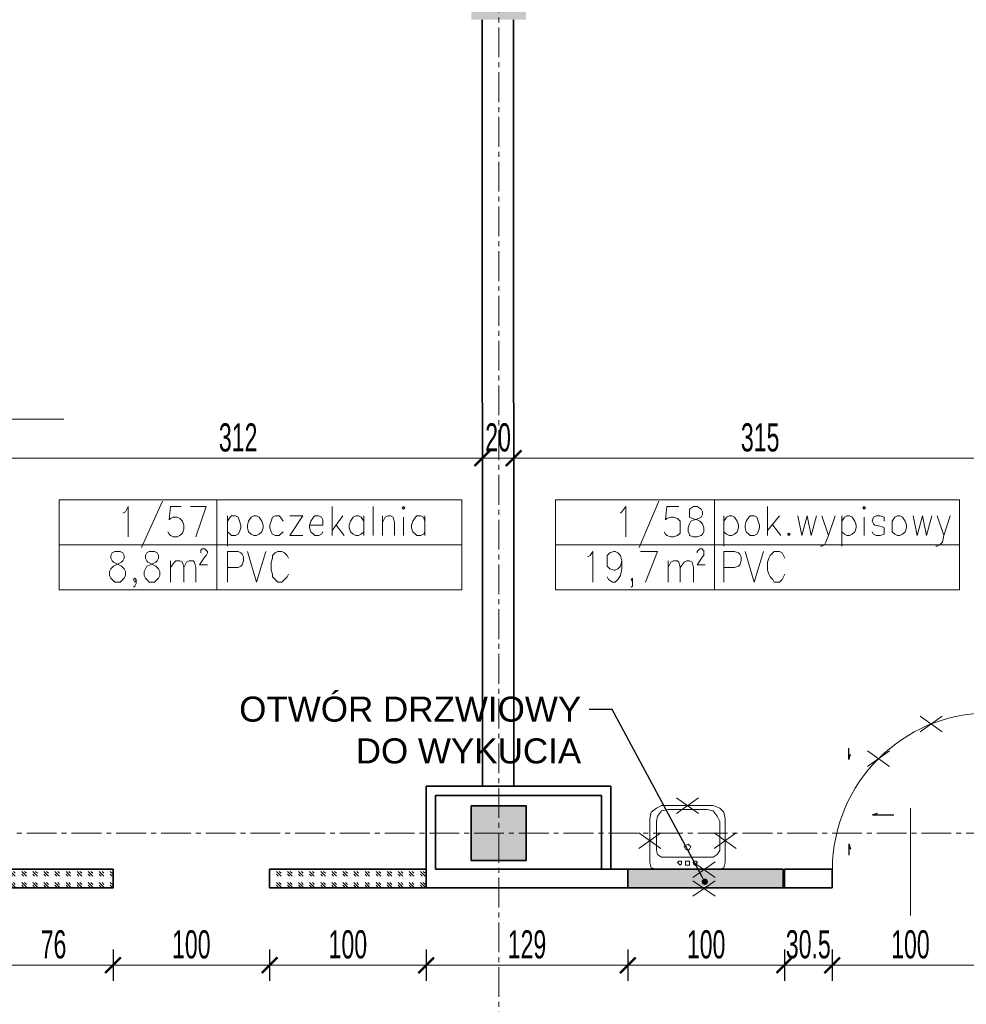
# Model space of a CAD drawing. Header units: millimetres. Extents: x 0 to 12515, y 0 to 27803.
# Tile 42 of 97: x 8078 to 8682, y 22235 to 22863. Entities that reach past the tile are written whole.
import ezdxf
from ezdxf import colors
from ezdxf.entities.mleader import LeaderData, LeaderLine
from ezdxf.math import Vec2, Vec3

# ---------------------------------------------------------------- set-up
doc = ezdxf.new("R2010")
doc.units = ezdxf.units.MM
for name, pattern in [('ACAD_ISO02W100', [15, 12, -3]), ('CACHE2', [4.7625, 3.175, -1.5875]), ('CENTER2', [28.575, 19.05, -3.175, 3.175, -3.175])]:
    doc.linetypes.add(name, pattern=pattern)
for name, color, linetype, lineweight in [('DEMONTARZE', 86, 'Continuous', 18), ('SQ_ISTN.Ściany', 140, 'Continuous', 35), ('SQ_Opis_Koty', 7, 'Continuous', 0), ('SQ_Osie', 220, 'CENTER2', 9), ('SQ_Wyburzenia', 94, 'Continuous', 18), ('SQ_Wymiary', 7, 'Continuous', 5), ('SQ_ZAKRES_OPRACOWANIA', 7, 'ACAD_ISO02W100', 20)]:
    doc.layers.add(name, color=color, linetype=linetype, lineweight=lineweight)
doc.layers.add('PDF _Geometria', color=7, linetype='Continuous')
doc.layers.add('powierzchnie', color=230, linetype='Continuous', lineweight=30, plot=False)
doc.styles.add('ARIAL', font='arial.ttf')
doc.styles.add('SQ_Swis721 LtCn BT', font='swisscl.ttf', dxfattribs={"width": 0.8})
doc.dimstyles.new('SQ_100', dxfattribs={"dimscale": 100, "dimtxt": 0.18, "dimasz": 0.1, "dimexe": 0.1, "dimexo": 0.01, "dimgap": 0.04, "dimtad": 1, "dimrnd": 0.5, "dimdsep": 46, "dimtxsty": 'SQ_Swis721 LtCn BT', "dimblk": 'ARCHTICK', "dimcen": 0.1, "dimdle": 0.1, "dimclrd": 256, "dimclre": 256, "dimclrt": 256, "dimaunit": 1, "dimadec": 0, "dimazin": 0, "dimtfac": 1, "dimtix": 1, "dimtmove": 2, "dimatfit": 3, "dimldrblk": 'ARCHTICK', "dimfxl": 0.1, "dimfxlon": 1, "dimtolj": 1, "dimlwd": -1, "dimarcsym": 0})

# ---------------------------------------------------------------- blocks, each defined once
blk = doc.blocks.new('_Dot')
at = {"color": 0, "linetype": 'ByBlock', "lineweight": -2}
blk.add_line((-0.5, 0), (-1, 0), dxfattribs=at)
at = {"color": 0, "linetype": 'ByBlock', "const_width": 0.5}
blk.add_lwpolyline([(-0.25, 0, 1), (0.25, 0, 1)], format="xyb", close=True, dxfattribs=at)
blk = doc.blocks.new('osie bud A')
at = {"layer": 'SQ_ISTN.Ściany', "lineweight": 5}
h = blk.add_hatch(dxfattribs=at)
h.set_pattern_fill('JIS_STN_1E', color=256, scale=10)
h.set_pattern_definition([(45, (46210.293, 23121.439), (-7.071068, 7.071068), []), (45, (46217.343, 23121.439), (-7.071068, 7.071068), [10, -5])])
h.paths.add_polyline_path([(25436.8, 18313.95), (25471.8, 18313.95), (25471.8, 18278.95), (25436.8, 18278.95)])
h.paths.add_polyline_path([(25436.8, 18613.95), (25471.8, 18613.95), (25471.8, 18578.95), (25436.8, 18578.95)])
h.paths.add_polyline_path([(25436.8, 19153.95), (25471.8, 19153.95), (25471.8, 19118.95), (25436.8, 19118.95)])
h.paths.add_polyline_path([(24776.8, 19153.95), (24811.8, 19153.95), (24811.8, 19118.95), (24776.8, 19118.95)])
h.paths.add_polyline_path([(24116.8, 19153.95), (24151.8, 19153.95), (24151.8, 19118.95), (24116.8, 19118.95)])
h.paths.add_polyline_path([(23456.8, 19153.95), (23491.8, 19153.95), (23491.8, 19118.95), (23456.8, 19118.95)])
h.paths.add_polyline_path([(23456.8, 18613.95), (23491.8, 18613.95), (23491.8, 18578.95), (23456.8, 18578.95)])
h.paths.add_polyline_path([(23456.8, 18313.95), (23491.8, 18313.95), (23491.8, 18278.95), (23456.8, 18278.95)])
h.paths.add_polyline_path([(23456.8, 17776.95), (23491.8, 17776.95), (23491.8, 17741.95), (23456.8, 17741.95)])
h.paths.add_polyline_path([(24116.8, 17776.95), (24151.8, 17776.95), (24151.8, 17741.95), (24116.8, 17741.95)])
h.paths.add_polyline_path([(24776.8, 17776.95), (24811.8, 17776.95), (24811.8, 17741.95), (24776.8, 17741.95)])
h.paths.add_polyline_path([(25436.8, 17776.95), (25471.8, 17776.95), (25471.8, 17741.95), (25436.8, 17741.95)])
h.paths.add_polyline_path([(24776.8, 18313.95), (24811.8, 18313.95), (24811.8, 18278.95), (24776.8, 18278.95)])
h.paths.add_polyline_path([(24776.8, 18613.95), (24811.8, 18613.95), (24811.8, 18578.95), (24776.8, 18578.95)])
h.paths.add_polyline_path([(24116.8, 18613.95), (24151.8, 18613.95), (24151.8, 18578.95), (24116.8, 18578.95)])
h.paths.add_polyline_path([(23156.8, 18313.95), (23191.8, 18313.95), (23191.8, 18278.95), (23156.8, 18278.95)])
h.paths.add_polyline_path([(24116.8, 18313.95), (24151.8, 18313.95), (24151.8, 18278.95), (24116.8, 18278.95)])
at = {"layer": 'SQ_ISTN.Ściany'}
blk.add_lwpolyline([(24116.8, 18313.95), (24151.8, 18313.95), (24151.8, 18278.95), (24116.8, 18278.95)], close=True, dxfattribs=at)
at = {"layer": 'SQ_Osie'}
for p, q in [((24134.3, 19372.6), (24134.3, 17597.31)), ((22587.87, 18296.45), (25598.18, 18296.45))]:
    blk.add_line(p, q, dxfattribs=at)
blk = doc.blocks.new('_ArchTick')
at = {"color": 0, "linetype": 'ByBlock', "const_width": 0.15}
blk.add_lwpolyline([(-0.5, -0.5), (0.5, 0.5)], dxfattribs=at)
blk = doc.blocks.new('*D1817')
at = {"layer": 'Defpoints', "color": 0, "transparency": 16777216}
for p in [(8596.56, 22308.91), (8696.56, 22308.91), (8596.56, 22259.58)]:
    blk.add_point(p, dxfattribs=at)
at = {"layer": 'SQ_Wymiary', "lineweight": -2, "transparency": 16777216}
for p, q in [((8596.56, 22269.58), (8596.56, 22249.58)), ((8696.56, 22269.58), (8696.56, 22249.58))]:
    blk.add_line(p, q, dxfattribs=at)
at = {"layer": 'SQ_Wymiary', "transparency": 16777216}
blk.add_line((8706.56, 22259.58), (8586.56, 22259.58), dxfattribs=at)
at = {"layer": 'SQ_Wymiary', "transparency": 16777216, "xscale": 10, "yscale": 10, "zscale": 10, "rotation": 180}
blk.add_blockref('_ArchTick', (8596.56, 22259.58), dxfattribs=at)
at = {"layer": 'SQ_Wymiary', "transparency": 16777216, "xscale": 10, "yscale": 10, "zscale": 10}
blk.add_blockref('_ArchTick', (8696.56, 22259.58), dxfattribs=at)
at = {"layer": 'SQ_Wymiary', "transparency": 16777216, "insert": (8646.56, 22272.79), "char_height": 18, "attachment_point": 5, "style": 'SQ_Swis721 LtCn BT'}
blk.add_mtext('\\A1;100', dxfattribs=at)
blk = doc.blocks.new('*D1818')
at = {"layer": 'Defpoints', "color": 0, "transparency": 16777216}
for p in [(8566.07, 22308.91), (8596.56, 22308.91), (8566.07, 22259.58)]:
    blk.add_point(p, dxfattribs=at)
at = {"layer": 'SQ_Wymiary', "lineweight": -2, "transparency": 16777216}
for p, q in [((8566.07, 22269.58), (8566.07, 22249.58)), ((8596.56, 22269.58), (8596.56, 22249.58))]:
    blk.add_line(p, q, dxfattribs=at)
at = {"layer": 'SQ_Wymiary', "transparency": 16777216}
for p, q in [((8566.07, 22259.58), (8556.07, 22259.58)), ((8596.56, 22259.58), (8566.07, 22259.58)), ((8596.56, 22259.58), (8606.56, 22259.58))]:
    blk.add_line(p, q, dxfattribs=at)
at = {"layer": 'SQ_Wymiary', "transparency": 16777216, "xscale": 10, "yscale": 10, "zscale": 10}
blk.add_blockref('_ArchTick', (8566.07, 22259.58), dxfattribs=at)
at = {"layer": 'SQ_Wymiary', "transparency": 16777216, "xscale": 10, "yscale": 10, "zscale": 10, "rotation": 180}
blk.add_blockref('_ArchTick', (8596.56, 22259.58), dxfattribs=at)
at = {"layer": 'SQ_Wymiary', "transparency": 16777216, "insert": (8581.32, 22272.81), "char_height": 18, "attachment_point": 5, "style": 'SQ_Swis721 LtCn BT'}
blk.add_mtext('\\A1;30.5', dxfattribs=at)
blk = doc.blocks.new('*D1819')
at = {"layer": 'Defpoints', "color": 0, "transparency": 16777216}
for p in [(8466.07, 22308.91), (8566.07, 22308.91), (8466.07, 22259.58)]:
    blk.add_point(p, dxfattribs=at)
at = {"layer": 'SQ_Wymiary', "lineweight": -2, "transparency": 16777216}
for p, q in [((8466.07, 22269.58), (8466.07, 22249.58)), ((8566.07, 22269.58), (8566.07, 22249.58))]:
    blk.add_line(p, q, dxfattribs=at)
at = {"layer": 'SQ_Wymiary', "transparency": 16777216}
blk.add_line((8576.07, 22259.58), (8456.07, 22259.58), dxfattribs=at)
at = {"layer": 'SQ_Wymiary', "transparency": 16777216, "xscale": 10, "yscale": 10, "zscale": 10, "rotation": 180}
blk.add_blockref('_ArchTick', (8466.07, 22259.58), dxfattribs=at)
at = {"layer": 'SQ_Wymiary', "transparency": 16777216, "xscale": 10, "yscale": 10, "zscale": 10}
blk.add_blockref('_ArchTick', (8566.07, 22259.58), dxfattribs=at)
at = {"layer": 'SQ_Wymiary', "transparency": 16777216, "insert": (8516.07, 22272.79), "char_height": 18, "attachment_point": 5, "style": 'SQ_Swis721 LtCn BT'}
blk.add_mtext('\\A1;100', dxfattribs=at)
blk = doc.blocks.new('*D1820')
at = {"layer": 'Defpoints', "color": 0, "transparency": 16777216}
for p in [(8337.2, 22308.91), (8466.07, 22308.91), (8337.2, 22259.58)]:
    blk.add_point(p, dxfattribs=at)
at = {"layer": 'SQ_Wymiary', "lineweight": -2, "transparency": 16777216}
for p, q in [((8337.2, 22269.58), (8337.2, 22249.58)), ((8466.07, 22269.58), (8466.07, 22249.58))]:
    blk.add_line(p, q, dxfattribs=at)
at = {"layer": 'SQ_Wymiary', "transparency": 16777216}
blk.add_line((8476.07, 22259.58), (8327.2, 22259.58), dxfattribs=at)
at = {"layer": 'SQ_Wymiary', "transparency": 16777216, "xscale": 10, "yscale": 10, "zscale": 10, "rotation": 180}
blk.add_blockref('_ArchTick', (8337.2, 22259.58), dxfattribs=at)
at = {"layer": 'SQ_Wymiary', "transparency": 16777216, "xscale": 10, "yscale": 10, "zscale": 10}
blk.add_blockref('_ArchTick', (8466.07, 22259.58), dxfattribs=at)
at = {"layer": 'SQ_Wymiary', "transparency": 16777216, "insert": (8401.64, 22272.78), "char_height": 18, "attachment_point": 5, "style": 'SQ_Swis721 LtCn BT'}
blk.add_mtext('\\A1;129', dxfattribs=at)
blk = doc.blocks.new('*D1821')
at = {"layer": 'Defpoints', "color": 0, "transparency": 16777216}
for p in [(8237.2, 22308.91), (8337.2, 22308.91), (8237.2, 22259.58)]:
    blk.add_point(p, dxfattribs=at)
at = {"layer": 'SQ_Wymiary', "lineweight": -2, "transparency": 16777216}
for p, q in [((8237.2, 22269.58), (8237.2, 22249.58)), ((8337.2, 22269.58), (8337.2, 22249.58))]:
    blk.add_line(p, q, dxfattribs=at)
at = {"layer": 'SQ_Wymiary', "transparency": 16777216}
blk.add_line((8347.2, 22259.58), (8227.2, 22259.58), dxfattribs=at)
at = {"layer": 'SQ_Wymiary', "transparency": 16777216, "xscale": 10, "yscale": 10, "zscale": 10, "rotation": 180}
blk.add_blockref('_ArchTick', (8237.2, 22259.58), dxfattribs=at)
at = {"layer": 'SQ_Wymiary', "transparency": 16777216, "xscale": 10, "yscale": 10, "zscale": 10}
blk.add_blockref('_ArchTick', (8337.2, 22259.58), dxfattribs=at)
at = {"layer": 'SQ_Wymiary', "transparency": 16777216, "insert": (8287.2, 22272.79), "char_height": 18, "attachment_point": 5, "style": 'SQ_Swis721 LtCn BT'}
blk.add_mtext('\\A1;100', dxfattribs=at)
blk = doc.blocks.new('*D1822')
at = {"layer": 'Defpoints', "color": 0, "transparency": 16777216}
for p in [(8137.2, 22308.92), (8237.2, 22308.91), (8137.2, 22259.58)]:
    blk.add_point(p, dxfattribs=at)
at = {"layer": 'SQ_Wymiary', "lineweight": -2, "transparency": 16777216}
for p, q in [((8137.2, 22269.58), (8137.2, 22249.58)), ((8237.2, 22269.58), (8237.2, 22249.58))]:
    blk.add_line(p, q, dxfattribs=at)
at = {"layer": 'SQ_Wymiary', "transparency": 16777216}
blk.add_line((8247.2, 22259.58), (8127.2, 22259.58), dxfattribs=at)
at = {"layer": 'SQ_Wymiary', "transparency": 16777216, "xscale": 10, "yscale": 10, "zscale": 10, "rotation": 180}
blk.add_blockref('_ArchTick', (8137.2, 22259.58), dxfattribs=at)
at = {"layer": 'SQ_Wymiary', "transparency": 16777216, "xscale": 10, "yscale": 10, "zscale": 10}
blk.add_blockref('_ArchTick', (8237.2, 22259.58), dxfattribs=at)
at = {"layer": 'SQ_Wymiary', "transparency": 16777216, "insert": (8187.2, 22272.79), "char_height": 18, "attachment_point": 5, "style": 'SQ_Swis721 LtCn BT'}
blk.add_mtext('\\A1;100', dxfattribs=at)
blk = doc.blocks.new('*D1823')
at = {"layer": 'Defpoints', "color": 0, "transparency": 16777216}
for p in [(8061.18, 22308.91), (8137.2, 22308.92), (8061.18, 22259.58)]:
    blk.add_point(p, dxfattribs=at)
at = {"layer": 'SQ_Wymiary', "lineweight": -2, "transparency": 16777216}
for p, q in [((8061.18, 22269.58), (8061.18, 22249.58)), ((8137.2, 22269.58), (8137.2, 22249.58))]:
    blk.add_line(p, q, dxfattribs=at)
at = {"layer": 'SQ_Wymiary', "transparency": 16777216}
blk.add_line((8147.2, 22259.58), (8051.18, 22259.58), dxfattribs=at)
at = {"layer": 'SQ_Wymiary', "transparency": 16777216, "xscale": 10, "yscale": 10, "zscale": 10, "rotation": 180}
blk.add_blockref('_ArchTick', (8061.18, 22259.58), dxfattribs=at)
at = {"layer": 'SQ_Wymiary', "transparency": 16777216, "xscale": 10, "yscale": 10, "zscale": 10}
blk.add_blockref('_ArchTick', (8137.2, 22259.58), dxfattribs=at)
at = {"layer": 'SQ_Wymiary', "transparency": 16777216, "insert": (8099.19, 22272.79), "char_height": 18, "attachment_point": 5, "style": 'SQ_Swis721 LtCn BT'}
blk.add_mtext('\\A1;76', dxfattribs=at)
blk = doc.blocks.new('*D1740')
at = {"layer": 'Defpoints', "color": 0, "transparency": 16777216}
for p in [(8373.12, 22583.32), (8061.12, 22558.33), (8373.12, 22558.4)]:
    blk.add_point(p, dxfattribs=at)
at = {"layer": 'SQ_Wymiary', "lineweight": -2, "transparency": 16777216}
for p, q in [((8061.12, 22573.32), (8061.12, 22593.32)), ((8373.12, 22573.32), (8373.12, 22593.32))]:
    blk.add_line(p, q, dxfattribs=at)
at = {"layer": 'SQ_Wymiary', "transparency": 16777216}
blk.add_line((8051.12, 22583.32), (8383.12, 22583.32), dxfattribs=at)
at = {"layer": 'SQ_Wymiary', "transparency": 16777216, "xscale": 10, "yscale": 10, "zscale": 10, "rotation": 180}
blk.add_blockref('_ArchTick', (8061.12, 22583.32), dxfattribs=at)
at = {"layer": 'SQ_Wymiary', "transparency": 16777216, "xscale": 10, "yscale": 10, "zscale": 10}
blk.add_blockref('_ArchTick', (8373.12, 22583.32), dxfattribs=at)
at = {"layer": 'SQ_Wymiary', "transparency": 16777216, "insert": (8217.12, 22596.54), "char_height": 18, "attachment_point": 5, "style": 'SQ_Swis721 LtCn BT'}
blk.add_mtext('\\A1;312', dxfattribs=at)
blk = doc.blocks.new('*D1741')
at = {"layer": 'Defpoints', "color": 0, "transparency": 16777216}
for p in [(8373.12, 22583.31), (8393.12, 22583.32), (8393.12, 22583.32)]:
    blk.add_point(p, dxfattribs=at)
at = {"layer": 'SQ_Wymiary', "lineweight": -2, "transparency": 16777216}
for p, q in [((8373.12, 22583.32), (8373.12, 22593.32)), ((8393.12, 22583.32), (8393.12, 22593.32))]:
    blk.add_line(p, q, dxfattribs=at)
at = {"layer": 'SQ_Wymiary', "transparency": 16777216}
for p, q in [((8373.12, 22583.32), (8363.12, 22583.32)), ((8373.12, 22583.32), (8393.12, 22583.32)), ((8393.12, 22583.32), (8403.12, 22583.32))]:
    blk.add_line(p, q, dxfattribs=at)
at = {"layer": 'SQ_Wymiary', "transparency": 16777216, "xscale": 10, "yscale": 10, "zscale": 10}
blk.add_blockref('_ArchTick', (8373.12, 22583.32), dxfattribs=at)
at = {"layer": 'SQ_Wymiary', "transparency": 16777216, "xscale": 10, "yscale": 10, "zscale": 10, "rotation": 180}
blk.add_blockref('_ArchTick', (8393.12, 22583.32), dxfattribs=at)
at = {"layer": 'SQ_Wymiary', "transparency": 16777216, "insert": (8383.12, 22596.54), "char_height": 18, "attachment_point": 5, "style": 'SQ_Swis721 LtCn BT'}
blk.add_mtext('\\A1;20', dxfattribs=at)
blk = doc.blocks.new('*D1742')
at = {"layer": 'Defpoints', "color": 0, "transparency": 16777216}
for p in [(8393.12, 22583.32), (8708.04, 22583.32), (8708.04, 22583.32)]:
    blk.add_point(p, dxfattribs=at)
at = {"layer": 'SQ_Wymiary', "lineweight": -2, "transparency": 16777216}
for p, q in [((8393.12, 22583.32), (8393.12, 22593.32)), ((8708.04, 22583.32), (8708.04, 22593.32))]:
    blk.add_line(p, q, dxfattribs=at)
at = {"layer": 'SQ_Wymiary', "transparency": 16777216}
blk.add_line((8383.12, 22583.32), (8718.04, 22583.32), dxfattribs=at)
at = {"layer": 'SQ_Wymiary', "transparency": 16777216, "xscale": 10, "yscale": 10, "zscale": 10, "rotation": 180}
blk.add_blockref('_ArchTick', (8393.12, 22583.32), dxfattribs=at)
at = {"layer": 'SQ_Wymiary', "transparency": 16777216, "xscale": 10, "yscale": 10, "zscale": 10}
blk.add_blockref('_ArchTick', (8708.04, 22583.32), dxfattribs=at)
at = {"layer": 'SQ_Wymiary', "transparency": 16777216, "insert": (8550.58, 22596.55), "char_height": 18, "attachment_point": 5, "style": 'SQ_Swis721 LtCn BT'}
blk.add_mtext('\\A1;315', dxfattribs=at)

msp = doc.modelspace()

# ---------------------------------------------------------------- hatches: boundary and pattern name
at = {"layer": 'SQ_Wyburzenia'}
h = msp.add_hatch(dxfattribs=at)
h.set_pattern_fill('GOST_GLASS', color=256, scale=0.833716, angle=-90)
h.set_pattern_definition([(315, (-36612.0865, 7324.0716), (-1e-15, -7.0743129), [4.1685789, -5.8360104]), (315, (-36612.0865, 7322.303), (-1e-15, -7.0743129), [1.6674315, -8.3371577]), (315, (-36610.318, 7324.0716), (-1e-15, -7.0743129), [1.6674315, -8.3371577])])
h.paths.add_polyline_path([(7512.593, 22320.913), (7418.053, 22320.913), (7418.053, 22308.913), (7512.593, 22308.913)])
h.paths.add_polyline_path([(7940.71, 22320.913), (7840.71, 22320.922), (7840.71, 22308.905), (7940.71, 22308.913)])
h.paths.add_polyline_path([(8566.067, 22320.912), (8466.067, 22320.913), (8466.067, 22308.913), (8566.067, 22308.912)])
h = msp.add_hatch(dxfattribs=at)
h.set_pattern_fill('GOST_GLASS', color=256, scale=0.8337158, angle=-90)
h.paths.add_polyline_path([(8061.035, 22320.913), (8137.204, 22320.913), (8137.204, 22308.918), (8061.035, 22308.918)])
h = msp.add_hatch(dxfattribs=at)
h.set_pattern_fill('GOST_GLASS', color=256, scale=0.8337158, angle=-90)
h.paths.add_polyline_path([(8237.204, 22320.918), (8337.204, 22320.918), (8337.204, 22308.913), (8237.204, 22308.913)])

# ---------------------------------------------------------------- linework, layer by layer
at = {"layer": 'DEMONTARZE', "color": 240, "true_color": 0xed1f24}
for p, q in [((8652.725, 22418.616), (8666.808, 22408.643)), ((8666.808, 22418.616), (8652.725, 22408.643)), ((8619.045, 22396.412), (8633.127, 22386.439)), ((8633.127, 22396.412), (8619.045, 22386.439)), ((8497.099, 22366.549), (8511.182, 22356.576)), ((8511.182, 22366.549), (8497.099, 22356.576)), ((8472.977, 22344.123), (8487.06, 22334.15)), ((8487.06, 22344.123), (8472.977, 22334.15)), ((8521.213, 22344.123), (8535.295, 22334.15)), ((8535.295, 22344.123), (8521.213, 22334.15)), ((8507.675, 22325.554), (8521.758, 22315.581)), ((8521.758, 22325.554), (8507.675, 22315.581)), ((8507.675, 22313.554), (8521.758, 22303.581)), ((8521.758, 22313.554), (8507.675, 22303.581))]:
    msp.add_line(p, q, dxfattribs=at)
at = {"layer": 'PDF _Geometria', "lineweight": 13}
for points in [[(8102.835, 22499.217), (8102.835, 22527.991), (8203.526, 22527.991), (8203.526, 22499.217), (8203.526, 22556.756), (8360.064, 22556.756), (8360.064, 22499.217), (8203.526, 22499.217), (8102.835, 22499.217), (8102.835, 22556.756), (8203.526, 22556.756), (8203.526, 22527.991), (8360.064, 22527.991)], [(8168.832, 22555.91), (8155.291, 22526.299)], [(8419.901, 22499.217), (8419.901, 22527.991), (8521.437, 22527.991), (8521.437, 22499.217), (8521.437, 22556.756), (8677.975, 22556.756), (8677.975, 22499.217), (8521.437, 22499.217), (8419.901, 22499.217), (8419.901, 22556.756), (8521.437, 22556.756), (8521.437, 22527.991), (8677.975, 22527.991)], [(8485.897, 22555.91), (8473.211, 22526.299)], [(8143.45, 22548.298), (8145.142, 22549.135), (8146.833, 22552.527), (8146.833, 22533.066)], [(8180.681, 22552.527), (8173.906, 22552.527), (8173.06, 22544.06), (8173.906, 22544.906), (8175.607, 22545.761), (8178.144, 22545.761), (8179.835, 22544.906), (8181.527, 22543.215), (8182.373, 22540.677), (8182.373, 22538.14), (8181.527, 22535.603), (8179.835, 22533.911), (8178.144, 22533.066), (8175.607, 22533.066), (8173.906, 22533.911), (8173.06, 22534.757), (8172.215, 22536.448)], [(8189.985, 22533.066), (8196.751, 22552.527), (8186.602, 22552.527)], [(8277.143, 22552.527), (8277.143, 22533.911)], [(8303.371, 22552.527), (8303.371, 22533.911)], [(8461.361, 22548.298), (8462.207, 22549.135), (8464.744, 22552.527), (8464.744, 22533.066)], [(8498.593, 22552.527), (8490.972, 22552.527), (8490.126, 22544.06), (8490.972, 22544.906), (8493.509, 22545.761), (8495.209, 22545.761), (8497.747, 22544.906), (8499.438, 22543.215), (8499.438, 22535.603), (8497.747, 22533.911), (8495.209, 22533.066), (8493.509, 22533.066), (8490.972, 22533.911), (8490.126, 22534.757), (8489.28, 22536.448)], [(8555.277, 22552.527), (8555.277, 22533.911)], [(8210.292, 22546.598), (8210.292, 22527.136)], [(8210.292, 22543.215), (8211.984, 22545.761), (8212.838, 22546.598), (8215.376, 22546.598), (8217.067, 22545.761), (8217.913, 22543.215), (8218.758, 22540.677), (8218.758, 22538.986), (8217.913, 22536.448), (8217.067, 22534.757), (8215.376, 22533.911), (8212.838, 22533.911), (8211.984, 22534.757), (8210.292, 22536.448)], [(8245.832, 22543.215), (8244.14, 22545.761), (8243.295, 22546.598), (8240.757, 22546.598), (8239.066, 22545.761), (8238.211, 22543.215), (8237.374, 22540.677), (8237.374, 22538.986), (8238.211, 22536.448), (8239.066, 22534.757), (8240.757, 22533.911), (8243.295, 22533.911), (8244.14, 22534.757), (8245.832, 22536.448)], [(8258.527, 22533.911), (8250.061, 22533.911), (8258.527, 22546.598), (8250.061, 22546.598)], [(8262.756, 22540.677), (8271.214, 22540.677), (8271.214, 22544.06), (8270.368, 22545.761), (8268.677, 22546.598), (8266.139, 22546.598), (8265.294, 22545.761), (8263.602, 22543.215), (8262.756, 22540.677), (8262.756, 22538.986), (8263.602, 22536.448), (8265.294, 22534.757), (8266.139, 22533.911), (8268.677, 22533.911), (8270.368, 22534.757), (8271.214, 22536.448)], [(8283.909, 22546.598), (8277.143, 22537.294)], [(8297.45, 22543.215), (8295.759, 22545.761), (8294.067, 22546.598), (8292.367, 22546.598), (8290.675, 22545.761), (8288.984, 22543.215), (8288.138, 22540.677), (8288.138, 22538.986), (8288.984, 22536.448), (8290.675, 22534.757), (8292.367, 22533.911), (8294.067, 22533.911), (8295.759, 22534.757), (8297.45, 22536.448)], [(8297.45, 22546.598), (8297.45, 22533.911)], [(8309.291, 22546.598), (8309.291, 22533.911)], [(8309.291, 22542.369), (8310.983, 22545.761), (8312.674, 22546.598), (8314.366, 22546.598), (8316.066, 22545.761), (8316.903, 22542.369), (8316.903, 22533.911)], [(8322.832, 22545.761), (8322.832, 22533.911)], [(8336.365, 22543.215), (8335.528, 22545.761), (8333.828, 22546.598), (8331.29, 22546.598), (8330.444, 22545.761), (8328.753, 22543.215), (8327.907, 22540.677), (8327.907, 22538.986), (8328.753, 22536.448), (8330.444, 22534.757), (8331.29, 22533.911), (8333.828, 22533.911), (8335.528, 22534.757), (8336.365, 22536.448)], [(8336.365, 22546.598), (8336.365, 22533.911)], [(8527.358, 22546.598), (8527.358, 22527.136)], [(8527.358, 22543.215), (8529.049, 22545.761), (8530.741, 22546.598), (8532.441, 22546.598), (8534.133, 22545.761), (8535.816, 22543.215), (8536.67, 22540.677), (8536.67, 22538.986), (8535.816, 22536.448), (8534.133, 22534.757), (8532.441, 22533.911), (8530.741, 22533.911), (8529.049, 22534.757), (8527.358, 22536.448)], [(8562.898, 22546.598), (8555.277, 22537.294)], [(8574.738, 22546.598), (8577.285, 22533.911), (8580.668, 22546.598), (8583.205, 22533.911), (8586.588, 22546.598)], [(8589.971, 22546.598), (8594.209, 22533.911), (8598.438, 22546.598)], [(8602.667, 22546.598), (8602.667, 22527.136)], [(8602.667, 22543.215), (8604.358, 22545.761), (8606.05, 22546.598), (8607.741, 22546.598), (8609.433, 22545.761), (8611.133, 22543.215), (8611.97, 22540.677), (8611.97, 22538.986), (8611.133, 22536.448), (8609.433, 22534.757), (8607.741, 22533.911), (8606.05, 22533.911), (8604.358, 22534.757), (8602.667, 22536.448)], [(8617.053, 22545.761), (8617.053, 22533.911)], [(8629.74, 22543.215), (8629.74, 22545.761), (8627.203, 22546.598), (8624.665, 22546.598), (8622.974, 22545.761), (8622.128, 22543.215), (8622.974, 22541.523), (8623.819, 22540.677), (8628.048, 22539.832), (8629.74, 22538.986), (8629.74, 22534.757), (8627.203, 22533.911), (8624.665, 22533.911), (8622.974, 22534.757), (8622.128, 22536.448)], [(8648.356, 22546.598), (8650.893, 22533.911), (8654.285, 22546.598), (8656.822, 22533.911), (8660.205, 22546.598)], [(8663.589, 22546.598), (8667.817, 22533.911), (8672.055, 22546.598)], [(8279.68, 22540.677), (8284.755, 22533.911)], [(8558.669, 22540.677), (8563.743, 22533.911)], [(8594.209, 22533.911), (8592.509, 22529.674), (8591.663, 22527.991), (8589.971, 22527.136), (8589.125, 22527.136)], [(8667.817, 22533.911), (8666.971, 22529.674), (8665.28, 22527.991), (8663.589, 22527.136), (8662.743, 22527.136)], [(8193.368, 22522.907), (8193.368, 22524.599), (8194.214, 22525.445), (8195.905, 22525.445), (8196.751, 22524.599), (8197.606, 22523.753), (8197.606, 22522.907), (8196.751, 22521.216), (8195.905, 22520.37), (8192.522, 22515.295), (8197.606, 22515.295)], [(8210.292, 22504.292), (8210.292, 22523.753), (8217.067, 22523.753), (8218.758, 22522.907), (8219.604, 22522.062), (8220.45, 22520.37), (8220.45, 22517.833), (8219.604, 22515.295), (8218.758, 22514.45), (8217.067, 22513.604), (8210.292, 22513.604)], [(8222.987, 22523.753), (8228.908, 22504.292), (8234.837, 22523.753)], [(8249.215, 22519.524), (8248.369, 22521.216), (8246.678, 22522.907), (8244.986, 22523.753), (8242.449, 22523.753), (8240.757, 22522.907), (8239.066, 22521.216), (8239.066, 22519.524), (8238.211, 22516.987), (8238.211, 22511.912), (8239.066, 22509.366), (8239.066, 22507.675), (8240.757, 22505.983), (8242.449, 22504.292), (8244.986, 22504.292), (8246.678, 22505.983), (8248.369, 22507.675), (8249.215, 22509.366)], [(8440.208, 22520.37), (8441.9, 22521.216), (8443.591, 22523.753), (8443.591, 22504.292)], [(8462.207, 22517.833), (8461.361, 22514.45), (8459.67, 22512.758), (8457.978, 22511.912), (8457.124, 22511.912), (8454.586, 22512.758), (8452.895, 22514.45), (8452.895, 22521.216), (8454.586, 22522.907), (8457.124, 22523.753), (8457.978, 22523.753), (8459.67, 22522.907), (8461.361, 22521.216), (8462.207, 22517.833), (8462.207, 22512.758), (8461.361, 22508.529), (8459.67, 22505.983), (8457.978, 22504.292), (8456.287, 22504.292), (8453.749, 22505.983), (8452.895, 22507.675)], [(8477.44, 22504.292), (8485.052, 22523.753), (8474.048, 22523.753)], [(8510.433, 22522.907), (8510.433, 22523.753), (8511.279, 22524.599), (8512.125, 22525.445), (8513.817, 22525.445), (8513.817, 22524.599), (8514.671, 22524.599), (8514.671, 22521.216), (8513.817, 22520.37), (8510.433, 22515.295), (8515.517, 22515.295)], [(8527.358, 22504.292), (8527.358, 22523.753), (8534.133, 22523.753), (8536.67, 22522.907), (8537.516, 22522.062), (8538.362, 22520.37), (8538.362, 22517.833), (8537.516, 22515.295), (8536.67, 22514.45), (8534.133, 22513.604), (8527.358, 22513.604)], [(8540.899, 22523.753), (8546.819, 22504.292), (8552.739, 22523.753)], [(8566.281, 22519.524), (8565.435, 22521.216), (8564.589, 22522.907), (8562.898, 22523.753), (8559.514, 22523.753), (8558.669, 22522.907), (8556.977, 22521.216), (8556.131, 22519.524), (8555.277, 22516.987), (8555.277, 22511.912), (8556.131, 22509.366), (8556.977, 22507.675), (8558.669, 22505.983), (8559.514, 22504.292), (8562.898, 22504.292), (8564.589, 22505.983), (8565.435, 22507.675), (8566.281, 22509.366)], [(8173.906, 22517.833), (8173.906, 22504.292)], [(8173.906, 22513.604), (8176.444, 22516.987), (8177.289, 22517.833), (8179.835, 22517.833), (8181.527, 22516.987), (8182.373, 22513.604), (8182.373, 22504.292)], [(8182.373, 22513.604), (8184.064, 22516.987), (8185.756, 22517.833), (8188.293, 22517.833), (8189.139, 22516.987), (8189.985, 22513.604), (8189.985, 22504.292)], [(8491.818, 22517.833), (8491.818, 22504.292)], [(8491.818, 22513.604), (8493.509, 22516.987), (8495.209, 22517.833), (8497.747, 22517.833), (8498.593, 22516.987), (8499.438, 22513.604), (8499.438, 22504.292)], [(8499.438, 22513.604), (8501.976, 22516.987), (8503.667, 22517.833), (8505.359, 22517.833), (8507.05, 22516.987), (8507.896, 22513.604), (8507.896, 22504.292)], [(8151.908, 22505.983), (8151.062, 22504.292), (8150.216, 22505.983), (8151.062, 22506.829), (8151.908, 22505.983), (8151.908, 22503.446), (8151.062, 22501.754), (8150.216, 22500.909)], [(8468.973, 22505.983), (8468.973, 22504.292), (8468.127, 22505.983), (8468.973, 22506.829), (8468.973, 22501.754), (8468.127, 22500.909)]]:
    msp.add_lwpolyline(points, dxfattribs=at)
for points in [[(8321.987, 22551.681), (8322.832, 22550.835), (8323.678, 22551.681), (8322.832, 22552.527)], [(8507.896, 22552.527), (8505.359, 22550.835), (8505.359, 22545.761), (8507.05, 22544.906), (8510.433, 22544.06), (8512.125, 22543.215), (8513.817, 22541.523), (8514.671, 22538.986), (8514.671, 22536.448), (8513.817, 22534.757), (8512.971, 22533.911), (8510.433, 22533.066), (8507.896, 22533.066), (8505.359, 22533.911), (8505.359, 22534.757), (8504.513, 22536.448), (8504.513, 22538.986), (8505.359, 22541.523), (8506.205, 22543.215), (8508.742, 22544.06), (8511.279, 22544.906), (8512.971, 22545.761), (8513.817, 22547.444), (8513.817, 22549.135), (8512.971, 22550.835), (8510.433, 22552.527)], [(8616.207, 22551.681), (8617.053, 22550.835), (8617.899, 22551.681), (8617.053, 22552.527)], [(8227.216, 22546.598), (8225.525, 22545.761), (8223.833, 22543.215), (8222.987, 22540.677), (8222.987, 22538.986), (8223.833, 22536.448), (8225.525, 22534.757), (8227.216, 22533.911), (8228.908, 22533.911), (8230.599, 22534.757), (8232.291, 22536.448), (8233.137, 22538.986), (8233.137, 22540.677), (8232.291, 22543.215), (8230.599, 22545.761), (8228.908, 22546.598)], [(8544.282, 22546.598), (8543.436, 22545.761), (8541.745, 22543.215), (8540.899, 22540.677), (8540.899, 22538.986), (8541.745, 22536.448), (8543.436, 22534.757), (8544.282, 22533.911), (8546.819, 22533.911), (8548.511, 22534.757), (8549.357, 22536.448), (8550.202, 22538.986), (8550.202, 22540.677), (8549.357, 22543.215), (8548.511, 22545.761), (8546.819, 22546.598)], [(8638.206, 22546.598), (8636.515, 22545.761), (8634.823, 22543.215), (8634.823, 22536.448), (8636.515, 22534.757), (8638.206, 22533.911), (8639.898, 22533.911), (8641.59, 22534.757), (8643.281, 22536.448), (8644.127, 22538.986), (8644.127, 22540.677), (8643.281, 22543.215), (8641.59, 22545.761), (8639.898, 22546.598)], [(8568.818, 22535.603), (8567.972, 22534.757), (8568.818, 22533.911), (8569.664, 22534.757)], [(8138.375, 22523.753), (8136.684, 22522.907), (8135.829, 22521.216), (8135.829, 22519.524), (8136.684, 22517.833), (8137.521, 22516.987), (8140.913, 22515.295), (8142.604, 22514.45), (8144.296, 22512.758), (8145.142, 22511.067), (8145.142, 22508.529), (8144.296, 22506.829), (8143.45, 22505.983), (8141.758, 22504.292), (8138.375, 22504.292), (8136.684, 22505.983), (8135.829, 22506.829), (8134.983, 22508.529), (8134.983, 22511.067), (8135.829, 22512.758), (8137.521, 22514.45), (8139.221, 22515.295), (8142.604, 22516.987), (8143.45, 22517.833), (8144.296, 22519.524), (8144.296, 22521.216), (8143.45, 22522.907), (8141.758, 22523.753)], [(8160.374, 22523.753), (8158.682, 22522.907), (8157.837, 22521.216), (8157.837, 22519.524), (8158.682, 22517.833), (8159.52, 22516.987), (8162.911, 22515.295), (8164.603, 22514.45), (8166.294, 22512.758), (8167.14, 22511.067), (8167.14, 22508.529), (8166.294, 22506.829), (8165.448, 22505.983), (8163.757, 22504.292), (8160.374, 22504.292), (8158.682, 22505.983), (8157.837, 22506.829), (8156.982, 22508.529), (8156.982, 22511.067), (8157.837, 22512.758), (8158.682, 22514.45), (8161.22, 22515.295), (8164.603, 22516.987), (8165.448, 22517.833), (8166.294, 22519.524), (8166.294, 22521.216), (8165.448, 22522.907), (8163.757, 22523.753)]]:
    msp.add_lwpolyline(points, close=True, dxfattribs=at)
at = {"layer": 'powierzchnie', "color": 33, "transparency": 33554534}
for p, q in [((8607.268, 22391.011), (8607.268, 22398.208)), ((8607.268, 22391.011), (8607.268, 22398.208)), ((8607.268, 22391.011), (8607.268, 22398.208)), ((8607.268, 22391.011), (8607.268, 22398.208)), ((8607.268, 22391.011), (8607.268, 22398.208)), ((8607.268, 22391.011), (8607.268, 22398.208)), ((8607.268, 22391.011), (8607.268, 22398.208)), ((8607.268, 22391.011), (8607.268, 22398.208)), ((8607.268, 22391.011), (8608.335, 22394.319)), ((8607.268, 22391.011), (8608.335, 22394.319)), ((8607.268, 22391.011), (8608.335, 22394.319)), ((8607.268, 22391.011), (8608.335, 22394.319)), ((8607.268, 22391.011), (8608.335, 22394.319)), ((8607.268, 22391.011), (8608.335, 22394.319)), ((8607.268, 22391.011), (8608.335, 22394.319)), ((8607.268, 22391.011), (8608.335, 22394.319)), ((8622.249, 22355.679), (8625.556, 22356.746)), ((8622.249, 22355.679), (8625.556, 22356.746)), ((8622.249, 22355.679), (8625.556, 22356.746)), ((8622.249, 22355.679), (8625.556, 22356.746)), ((8622.249, 22355.679), (8625.556, 22356.746)), ((8622.249, 22355.679), (8625.556, 22356.746)), ((8622.249, 22355.679), (8625.556, 22356.746)), ((8622.249, 22355.679), (8625.556, 22356.746)), ((8622.249, 22355.679), (8635.957, 22355.679)), ((8622.249, 22355.679), (8635.957, 22355.679)), ((8622.249, 22355.679), (8635.957, 22355.679)), ((8622.249, 22355.679), (8635.957, 22355.679)), ((8622.249, 22355.679), (8635.957, 22355.679)), ((8622.249, 22355.679), (8635.957, 22355.679)), ((8622.249, 22355.679), (8635.957, 22355.679)), ((8622.249, 22355.679), (8635.957, 22355.679)), ((8607.268, 22337.073), (8608.335, 22333.765)), ((8607.268, 22337.073), (8608.335, 22333.765)), ((8607.268, 22337.073), (8608.335, 22333.765)), ((8607.268, 22337.073), (8608.335, 22333.765)), ((8607.268, 22337.073), (8608.335, 22333.765)), ((8607.268, 22337.073), (8608.335, 22333.765)), ((8607.268, 22337.073), (8608.335, 22333.765)), ((8607.268, 22337.073), (8608.335, 22333.765)), ((8607.278, 22337.073), (8607.278, 22329.877)), ((8607.278, 22337.073), (8607.278, 22329.877)), ((8607.278, 22337.073), (8607.278, 22329.877)), ((8607.278, 22337.073), (8607.278, 22329.877)), ((8607.278, 22337.073), (8607.278, 22329.877)), ((8607.278, 22337.073), (8607.278, 22329.877)), ((8607.278, 22337.073), (8607.278, 22329.877)), ((8607.278, 22337.073), (8607.278, 22329.877))]:
    msp.add_line(p, q, dxfattribs=at)
at = {"layer": 'SQ_ISTN.Ściany'}
for p, q in [((8373.168, 22373.913), (8373.049, 22863.413)), ((8393.168, 22373.913), (8393.049, 22863.413)), ((8455.204, 22373.913), (8337.204, 22373.913)), ((8337.204, 22308.913), (8337.204, 22373.913)), ((8455.204, 22320.712), (8455.204, 22373.913)), ((8449.204, 22367.913), (8343.204, 22367.913)), ((8343.204, 22320.913), (8343.204, 22367.913)), ((8449.204, 22320.712), (8449.204, 22367.913)), ((8466.067, 22320.913), (8343.204, 22320.913)), ((8466.067, 22320.913), (8466.067, 22308.913)), ((8596.563, 22320.913), (8566.067, 22320.912)), ((8566.067, 22320.912), (8566.067, 22308.912)), ((8596.563, 22320.913), (8596.563, 22308.913)), ((8466.067, 22308.913), (8337.204, 22308.913)), ((8596.563, 22308.913), (8565.204, 22308.913))]:
    msp.add_line(p, q, dxfattribs=at)
at = {"layer": 'SQ_Wyburzenia'}
for points in [[(8105.792, 22608.397), (8005.938, 22608.397)], [(8646.645, 22291.293), (8646.645, 22359.836)]]:
    msp.add_lwpolyline(points, dxfattribs=at)
msp.add_lwpolyline([(8696.563, 22320.913), (8696.563, 22420.758, 0.4117441), (8596.719, 22320.913)], format="xyb", dxfattribs=at)
for points in [[(8480.019, 22353.061), (8480.873, 22357.298), (8484.256, 22359.836), (8487.64, 22361.527), (8520.642, 22361.527), (8524.871, 22359.836), (8527.408, 22357.298), (8528.254, 22353.061), (8528.254, 22325.142), (8527.408, 22321.759), (8524.871, 22320.913), (8484.256, 22320.913), (8480.873, 22321.759), (8480.019, 22325.142)], [(8484.256, 22351.369), (8485.102, 22354.761), (8487.64, 22358.144), (8491.868, 22358.99), (8516.413, 22358.99), (8520.642, 22358.144), (8523.179, 22354.761), (8524.871, 22351.369), (8524.871, 22332.762), (8523.179, 22330.216), (8520.642, 22328.525), (8487.64, 22328.525), (8485.102, 22330.216), (8484.256, 22332.762)], [(8506.255, 22335.3), (8505.409, 22336.145), (8504.563, 22336.991), (8502.872, 22336.145), (8502.026, 22335.3), (8502.872, 22333.599), (8504.563, 22332.762), (8505.409, 22333.599)], [(8500.334, 22325.142), (8500.334, 22325.987), (8498.643, 22325.987), (8497.788, 22325.142), (8498.643, 22324.296), (8499.489, 22323.45), (8500.334, 22324.296)], [(8505.409, 22325.142), (8505.409, 22325.987), (8502.872, 22325.987), (8502.872, 22323.45), (8505.409, 22323.45)], [(8510.484, 22325.142), (8509.638, 22325.987), (8507.947, 22325.987), (8507.947, 22324.296), (8508.792, 22323.45), (8509.638, 22324.296)]]:
    msp.add_lwpolyline(points, close=True, dxfattribs=at)
at = {"layer": 'SQ_Wyburzenia', "lineweight": 35}
for points in [[(8061.035, 22320.913), (8137.204, 22320.913), (8137.204, 22308.918), (8061.035, 22308.918)], [(8237.204, 22320.918), (8337.204, 22320.918), (8337.204, 22308.913), (8237.204, 22308.913)], [(8466.067, 22320.913), (8565.204, 22320.913), (8565.204, 22308.913), (8466.067, 22308.913)]]:
    msp.add_lwpolyline(points, close=True, dxfattribs=at)

# ---------------------------------------------------------------- block references
at = {"layer": 'SQ_ZAKRES_OPRACOWANIA', "linetype": 'CACHE2', "ltscale": 5, "rotation": 180}
msp.add_blockref('osie bud A', (32517.844, 40640.358), dxfattribs=at)

# ---------------------------------------------------------------- dimensions: what is measured, and where the dimension line sits
at = {"layer": 'SQ_Wymiary'}
for base, p1, p2, picture, middle in [((8373.123, 22583.318), (8061.123, 22558.327), (8373.123, 22558.403), '*D1740', (8217.123, 22596.536)), ((8393.117, 22583.317), (8373.117, 22583.312), (8393.117, 22583.317), '*D1741', (8383.117, 22596.535)), ((8708.035, 22583.317), (8393.117, 22583.317), (8708.035, 22583.317), '*D1742', (8550.576, 22596.547)), ((8061.184, 22259.576), (8137.204, 22308.918), (8061.184, 22308.913), '*D1823', (8099.194, 22272.794)), ((8137.204, 22259.576), (8237.204, 22308.913), (8137.204, 22308.918), '*D1822', (8187.204, 22272.794)), ((8237.204, 22259.576), (8337.204, 22308.913), (8237.204, 22308.913), '*D1821', (8287.204, 22272.794)), ((8337.204, 22259.576), (8466.067, 22308.913), (8337.204, 22308.913), '*D1820', (8401.635, 22272.783)), ((8466.067, 22259.576), (8566.067, 22308.912), (8466.067, 22308.913), '*D1819', (8516.067, 22272.794)), ((8566.067, 22259.576), (8596.563, 22308.913), (8566.067, 22308.912), '*D1818', (8581.315, 22272.806)), ((8596.563, 22259.576), (8696.563, 22308.913), (8596.563, 22308.913), '*D1817', (8646.563, 22272.794))]:
    dim = msp.add_linear_dim(base=base, p1=p1, p2=p2, dimstyle='SQ_100', dxfattribs=at)
    dim.commit()
    dim.dimension.update_dxf_attribs({"geometry": picture, "text_midpoint": middle})

# ---------------------------------------------------------------- leaders
at = {"layer": 'SQ_Opis_Koty'}
ml = msp.add_multileader_mtext('Standard', dxfattribs=at)
ml.set_content('OTWÓR DRZWIOWY\\PDO WYKUCIA', color=256, style='ARIAL')
ml.set_leader_properties()
ml.set_arrow_properties(name='DOT')
ml.build(insert=Vec2(0, 0))
ml.multileader.update_dxf_attribs({"dogleg_length": 20})
ctx = ml.context
ctx.base_point, ctx.char_height, ctx.landing_gap_size, ctx.plane_origin = Vec3(8214.011, 22422.997), 16, 5, Vec3(8480.516, 22567.078)
ctx.text_align_type = 2
notes = []
notes.append((ctx, [(0, (1, 1, 0), (8456.131, 22422.997), (-1, 0), 14.865, [(0, [(8515.204, 22312.885)], 0, [])])]))
ctx.mtext.insert, ctx.mtext.alignment, ctx.mtext.flow_direction = Vec3(8436.266, 22431.133), 3, 5
for ctx, leaders in notes:
    for number, flags, end, landing, length, lines in leaders:
        leader = LeaderData()
        leader.index, (leader.has_last_leader_line, leader.has_dogleg_vector, leader.attachment_direction) = number, flags
        leader.last_leader_point, leader.dogleg_vector, leader.dogleg_length = Vec3(end), Vec3(landing), length
        for number, points, colour, breaks in lines:
            line = LeaderLine()
            line.index, line.vertices, line.color, line.breaks = number, Vec3.list(points), colors.encode_raw_color(colour), breaks
            leader.lines.append(line)
        ctx.leaders.append(leader)

doc.saveas('drawing.dxf')
